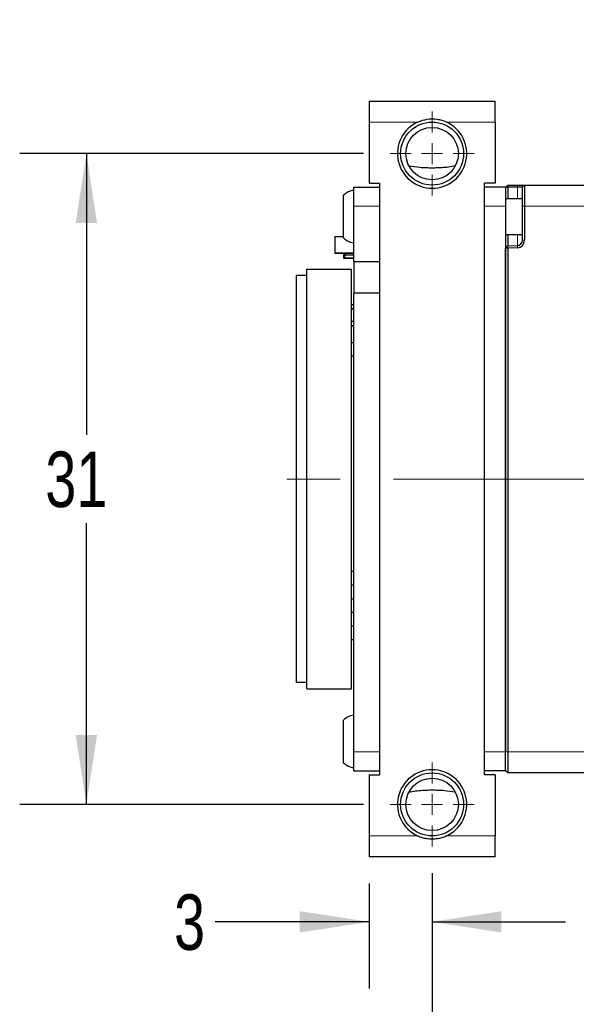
# Model space of a CAD drawing. Header units: millimetres. Extents: x 5 to 274, y 4 to 211.
# Tile 3 of 28: x 107 to 133, y 33 to 79. Entities that reach past the tile are written whole.
import ezdxf

# ---------------------------------------------------------------- set-up
doc = ezdxf.new("R2010")
doc.units = ezdxf.units.MM
doc.linetypes.add('CENTERX2', pattern=[20.32, 12.7, -2.54, 2.54, -2.54])
doc.linetypes.add('PHANTOM', pattern=[12.7, 6.35, -1.27, 1.27, -1.27, 1.27, -1.27])
doc.layers.add('DIMENSIONS', color=8, linetype='Continuous')
doc.styles.add('SLDTEXTSTYLE0', font='TXT', dxfattribs={"width": 0.75})
doc.styles.add('SLDTEXTSTYLE3', font='TXT', dxfattribs={"width": 0.675})
doc.dimstyles.new('SLDDIMSTYLE0', dxfattribs={"dimtxt": 2.645833, "dimasz": 3.302, "dimexe": 0, "dimexo": 0.0625, "dimgap": 0.661458, "dimtad": 0, "dimtih": 1, "dimtoh": 1, "dimdec": 0, "dimrnd": 1e-09, "dimzin": 12, "dimdsep": 46, "dimtxsty": 'SLDTEXTSTYLE0', "dimsah": 1, "dimcen": 0.09, "dimadec": 0, "dimazin": 3, "dimtfac": 1, "dimtdec": 0, "dimtmove": 0, "dimatfit": 0, "dimfxl": 1, "dimfrac": 2, "dimtolj": 1, "dimtzin": 12, "dimarcsym": 0})
doc.dimstyles.new('SLDDIMSTYLE1', dxfattribs={"dimtxt": 2.645833, "dimasz": 3.302, "dimexe": 0, "dimexo": 0.0625, "dimgap": 0.661458, "dimtad": 0, "dimtih": 1, "dimtoh": 1, "dimdec": 6, "dimrnd": 1e-09, "dimzin": 12, "dimdsep": 46, "dimtxsty": 'SLDTEXTSTYLE0', "dimsah": 1, "dimcen": 0, "dimadec": 0, "dimazin": 3, "dimtfac": 1, "dimtdec": 0, "dimtofl": 0, "dimtmove": 0, "dimatfit": 3, "dimfxl": 1, "dimfrac": 2, "dimtolj": 1, "dimtzin": 12, "dimarcsym": 0})
doc.dimstyles.new('SLDDIMSTYLE3', dxfattribs={"dimtxt": 2.645833, "dimasz": 3.302, "dimexe": 0, "dimexo": 0.0625, "dimgap": 0.661458, "dimtad": 0, "dimtih": 1, "dimtoh": 1, "dimdec": 0, "dimrnd": 1e-09, "dimzin": 12, "dimdsep": 46, "dimtxsty": 'SLDTEXTSTYLE0', "dimsah": 1, "dimcen": 0.09, "dimadec": 0, "dimazin": 3, "dimtfac": 1, "dimtdec": 0, "dimtofl": 0, "dimtmove": 0, "dimatfit": 3, "dimfxl": 1, "dimfrac": 2, "dimtolj": 1, "dimtzin": 12, "dimarcsym": 0})
doc.dimstyles.new('SLDDIMSTYLE7', dxfattribs={"dimtxt": 2.645833, "dimasz": 3.302, "dimexe": 0, "dimexo": 0.0625, "dimgap": 0.661458, "dimtad": 0, "dimtih": 1, "dimtoh": 1, "dimdec": 0, "dimrnd": 1e-09, "dimzin": 12, "dimdsep": 46, "dimtxsty": 'SLDTEXTSTYLE0', "dimsah": 1, "dimcen": 0.09, "dimadec": 0, "dimazin": 3, "dimtol": 1, "dimtp": 0.5, "dimtm": 0.5, "dimtfac": 1, "dimtdec": 1, "dimtmove": 0, "dimatfit": 0, "dimfxl": 1, "dimfrac": 2, "dimtolj": 1, "dimarcsym": 0})

# ---------------------------------------------------------------- blocks, each defined once
blk = doc.blocks.new('SW_SYMBOL_HOLE_DEPTH')
at = {"layer": 'DIMENSIONS', "color": 0}
for p, q in [((0, 875), (800, 875)), ((400, 875), (400, 75)), ((100, 555), (400, 75)), ((700, 555), (400, 75))]:
    blk.add_line(p, q, dxfattribs=at)
blk = doc.blocks.new('_D_1')
at = {"layer": 'DIMENSIONS'}
for p, q in [((127.002, 92.933), (138.162, 82.518)), ((138.162, 82.518), (141.171, 82.518))]:
    blk.add_line(p, q, dxfattribs=at)
blk.add_solid([(127.002, 92.933), (129.069, 90.309), (129.763, 91.052)], dxfattribs=at)
at = {"layer": 'DIMENSIONS', "xscale": 0.0033796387, "yscale": 0.0033796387, "zscale": 0.0033796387}
blk.add_blockref('SW_SYMBOL_HOLE_DEPTH', (159.907, 80.783), dxfattribs=at)
at = {"layer": 'DIMENSIONS', "attachment_point": 1}
for s, insert, char_height, style in [('4X M2 - 6H', (141.171, 83.827), 2.6458, 'SLDTEXTSTYLE3'), ('3', (164.683, 83.827), 2.646, 'SLDTEXTSTYLE0'), ('MIN', (167.613, 83.827), 2.6458, 'SLDTEXTSTYLE0')]:
    blk.add_mtext(s, dxfattribs=dict(at, insert=insert, char_height=char_height, style=style))
blk = doc.blocks.new('_D_10')
at = {"layer": 'DIMENSIONS'}
for p, q in [((123.001, 73.088), (106.631, 73.088)), ((109.806, 73.088), (109.806, 59.69)), ((109.806, 42.088), (109.806, 55.486)), ((123.001, 42.088), (106.631, 42.088))]:
    blk.add_line(p, q, dxfattribs=at)
for points in [[(109.806, 73.088), (109.298, 69.786), (110.314, 69.786)], [(109.806, 42.088), (110.314, 45.39), (109.298, 45.39)]]:
    blk.add_solid(points, dxfattribs=at)
at = {"layer": 'DIMENSIONS', "insert": (107.851, 58.897), "char_height": 2.6458, "attachment_point": 1, "style": 'SLDTEXTSTYLE0'}
blk.add_mtext('31', dxfattribs=at)
blk = doc.blocks.new('_D_12')
at = {"layer": 'DIMENSIONS'}
for p, q in [((138.271, 54.318), (138.271, 26.413)), ((126.271, 38.818), (126.271, 26.413)), ((126.271, 29.588), (119.921, 29.588)), ((138.271, 29.588), (144.621, 29.588))]:
    blk.add_line(p, q, dxfattribs=at)
for points in [[(126.271, 29.588), (122.969, 30.096), (122.969, 29.08)], [(138.271, 29.588), (141.573, 29.08), (141.573, 30.096)]]:
    blk.add_solid(points, dxfattribs=at)
at = {"layer": 'DIMENSIONS', "char_height": 2.6458, "attachment_point": 1, "style": 'SLDTEXTSTYLE0'}
for s, insert in [('±0.5', (130.816, 30.897)), ('12', (126.906, 30.897))]:
    blk.add_mtext(s, dxfattribs=dict(at, insert=insert))
blk = doc.blocks.new('_D_13')
at = {"layer": 'DIMENSIONS'}
for p, q in [((126.271, 38.818), (126.271, 33.318)), ((123.271, 38.318), (123.271, 33.318)), ((123.271, 36.493), (115.937, 36.493)), ((126.271, 36.493), (132.621, 36.493))]:
    blk.add_line(p, q, dxfattribs=at)
for points in [[(123.271, 36.493), (119.969, 37.001), (119.969, 35.985)], [(126.271, 36.493), (129.573, 35.985), (129.573, 37.001)]]:
    blk.add_solid(points, dxfattribs=at)
at = {"layer": 'DIMENSIONS', "insert": (113.982, 37.802), "char_height": 2.646, "attachment_point": 1, "style": 'SLDTEXTSTYLE0'}
blk.add_mtext('3', dxfattribs=at)
blk = doc.blocks.new('SW_CENTERMARKSYMBOL_4')
at = {"color": 0, "linetype": 'Continuous', "lineweight": 18}
for p, q in [((0, 1), (0, 2)), ((0, 0), (0, 0.5)), ((-1, 0), (-2, 0)), ((0, 0), (-0.5, 0)), ((0, 0), (0, -0.5)), ((0, 0), (0.5, 0)), ((1, 0), (2, 0)), ((0, -1), (0, -2))]:
    blk.add_line(p, q, dxfattribs=at)
blk = doc.blocks.new('SW_CENTERMARKSYMBOL_5')
at = {"color": 0, "linetype": 'Continuous', "lineweight": 18}
for p, q in [((0, 1), (0, 2)), ((0, 0), (0, 0.5)), ((-1, 0), (-2, 0)), ((0, 0), (-0.5, 0)), ((0, 0), (0, -0.5)), ((0, 0), (0.5, 0)), ((1, 0), (2, 0)), ((0, -1), (0, -2))]:
    blk.add_line(p, q, dxfattribs=at)

msp = doc.modelspace()

# ---------------------------------------------------------------- linework, layer by layer
at = {"color": 7, "linetype": 'Continuous', "lineweight": 25}
for p, q in [((123.2709541, 75.5880204), (129.2709541, 75.5880204)), ((123.2709541, 75.5880204), (123.2709541, 74.5880204)), ((129.2709541, 74.5880204), (129.2709541, 75.5880204)), ((123.2709541, 74.5880204), (123.2709541, 71.6880204)), ((129.2709541, 74.5880204), (129.2709541, 71.6880204)), ((122.5409541, 71.4880204), (123.7709541, 71.4880204)), ((122.5409541, 70.5880204), (122.5409541, 71.4880204)), ((123.2709541, 71.6880204), (123.7709541, 71.6880204)), ((123.7709541, 71.6880204), (123.7709541, 43.4880204)), ((129.2709541, 71.6880204), (128.7709541, 71.6880204)), ((128.7709541, 43.4880204), (128.7709541, 71.6880204)), ((129.7709541, 71.4880204), (128.7709541, 71.4880204)), ((129.7709541, 71.4880204), (129.8709541, 71.5880204)), ((129.8708932, 71.4880204), (129.7709541, 71.4880204)), ((129.7709541, 71.4880204), (129.7709541, 70.5880204)), ((129.8708932, 71.4880204), (129.8709541, 71.5880204)), ((129.8708932, 71.4880204), (129.8708932, 70.9380204)), ((130.329679, 71.4880204), (129.8708932, 71.4880204)), ((129.8709541, 71.5880204), (130.3331689, 71.5880204)), ((130.5709541, 71.4880204), (130.329679, 71.4880204)), ((130.3331689, 71.5880204), (130.6709541, 71.5880204)), ((130.6709541, 71.5880204), (130.5709541, 71.4880204)), ((130.5709541, 70.5880204), (130.5709541, 71.4880204)), ((130.6709541, 71.5880204), (130.6709541, 70.5880204)), ((130.6709541, 71.5880204), (134.6709541, 71.5880204)), ((122.0409541, 71.0880204), (122.0409541, 69.0880204)), ((130.5709541, 70.9380204), (129.7709541, 70.9380204)), ((122.5409541, 67.9380204), (122.5409541, 70.5880204)), ((129.7709541, 70.5880204), (129.7709541, 44.5880204)), ((130.5709541, 68.9573792), (130.5709541, 70.5880204)), ((130.6709541, 70.5880204), (130.6709541, 68.9573792)), ((121.6414499, 69.1376542), (122.0409541, 69.1376542)), ((121.6414499, 69.1376542), (121.6414499, 68.3387124)), ((129.7709541, 69.2380204), (130.5709541, 69.2380204)), ((129.8708932, 69.2380204), (129.8708932, 68.6915104)), ((129.8708932, 68.6915104), (129.7709541, 68.5843388)), ((129.8709541, 68.5914515), (129.7709541, 68.5843388)), ((129.7709541, 44.5880204), (129.7709541, 68.5843388)), ((129.8708932, 68.6915104), (130.329679, 68.7075315)), ((129.8709541, 68.5914515), (129.8708932, 68.6915104)), ((130.3331689, 68.6075924), (129.8709541, 68.5914515)), ((129.8709541, 68.5914515), (129.8709541, 44.5880204)), ((121.6414499, 68.3387124), (122.5409541, 68.3387124)), ((122.5409541, 68.3387124), (121.6414499, 68.3387124)), ((121.6414499, 68.3387124), (121.6414499, 68.3387124)), ((122.0514512, 68.3387124), (122.0514512, 68.1231374)), ((122.0614512, 68.1231374), (122.0514512, 68.1231374)), ((122.0614512, 68.1231374), (122.0614512, 68.1131374)), ((122.0614512, 68.1131374), (122.5409541, 68.1131374)), ((122.1114515, 68.1180213), (122.1114515, 68.3387124)), ((122.1114515, 68.1180213), (122.5409541, 68.1180213)), ((122.1114515, 68.1180212), (122.1114515, 68.1180213)), ((122.1114515, 68.1180212), (122.5409541, 68.1180212)), ((122.1414514, 68.3387124), (122.1414514, 68.2735288)), ((122.1414514, 68.2735288), (122.5409541, 68.2735288)), ((120.3059541, 67.5880204), (122.4259541, 67.5880204)), ((120.3059541, 47.5880204), (120.3059541, 67.5880204)), ((122.4259541, 47.5880204), (122.4259541, 67.5880204)), ((123.7709541, 67.9380204), (122.5409541, 67.9380204)), ((122.5409541, 67.9380204), (122.5409541, 66.4380204)), ((120.3059541, 67.2880204), (119.8059541, 67.2880204)), ((119.8059541, 47.8880204), (119.8059541, 67.2880204)), ((123.7709541, 66.4380204), (122.5409541, 66.4380204)), ((122.5409541, 44.5880204), (122.5409541, 66.4380204)), ((122.5409541, 65.8879481), (122.4259541, 65.8879481)), ((122.4259541, 65.6879481), (122.5409541, 65.6879481)), ((122.5409541, 65.687948), (122.4259541, 65.687948)), ((122.5409541, 65.0879481), (122.4259541, 65.0879481)), ((122.4259541, 64.8879481), (122.5409541, 64.8879481)), ((122.5409541, 64.887948), (122.4259541, 64.887948)), ((122.5409541, 64.077517), (122.4259541, 64.077517)), ((122.4259541, 63.4485317), (122.5409541, 63.4485317)), ((122.5409541, 53.1777977), (122.4259541, 53.1777977)), ((122.4259541, 52.5488125), (122.5409541, 52.5488125)), ((122.4259541, 51.8777947), (122.5409541, 51.8777947)), ((122.4259541, 51.2488094), (122.5409541, 51.2488094)), ((122.5409541, 50.5777916), (122.4259541, 50.5777916)), ((122.4259541, 49.9488063), (122.5409541, 49.9488063)), ((120.3059541, 47.8880204), (119.8059541, 47.8880204)), ((120.3059541, 47.5880204), (122.4259541, 47.5880204)), ((122.0409541, 46.0880204), (122.0409541, 44.7103266)), ((122.0409541, 44.7103266), (122.0409541, 44.0880204)), ((122.5409541, 43.6880204), (122.5409541, 44.5880204)), ((129.7709541, 43.6880204), (129.7709541, 44.5880204)), ((129.8709541, 44.5880204), (129.8709541, 43.5880204)), ((122.5409541, 43.6880204), (123.7709541, 43.6880204)), ((129.7709541, 43.6880204), (128.7709541, 43.6880204)), ((129.8709541, 43.5880204), (129.7709541, 43.6880204)), ((123.2709541, 43.4880204), (123.2709541, 40.5880204)), ((123.2709541, 43.4880204), (123.7709541, 43.4880204)), ((129.2709541, 43.4880204), (128.7709541, 43.4880204)), ((129.2709541, 43.4880204), (129.2709541, 40.5880204)), ((134.6709541, 43.5880204), (129.8709541, 43.5880204)), ((123.2709541, 40.5880204), (123.2709541, 39.5880204)), ((129.2709541, 39.5880204), (129.2709541, 40.5880204)), ((129.2709541, 39.5880204), (123.2709541, 39.5880204))]:
    msp.add_line(p, q, dxfattribs=at)
at = {"color": 8, "linetype": 'PHANTOM', "lineweight": 18}
for p, q in [((125.5835677, 74.5880204), (123.2709541, 74.5880204)), ((129.2709541, 74.5880204), (126.9583404, 74.5880204)), ((130.329679, 71.4880204), (130.3331689, 71.5880204)), ((130.329679, 70.9380204), (130.329679, 71.4880204)), ((122.5409541, 70.5880204), (123.7709541, 70.5880204)), ((129.7709541, 70.5880204), (128.7709541, 70.5880204)), ((130.6709541, 70.5880204), (130.5709541, 70.5880204)), ((134.6709541, 70.5880204), (130.6709541, 70.5880204)), ((130.329679, 68.7075315), (130.329679, 69.2380204)), ((130.6709541, 68.9573792), (130.5709541, 68.9573792)), ((130.3331689, 68.6075924), (130.329679, 68.7075315)), ((122.0614512, 68.1231374), (122.0614512, 68.3387124)), ((122.1114515, 68.1231374), (122.0614512, 68.1231374)), ((122.5409541, 65.8779481), (122.4259541, 65.8779481)), ((122.4259541, 64.8979481), (122.5409541, 64.8979481)), ((122.5409541, 44.5880204), (123.7709541, 44.5880204)), ((129.7709541, 44.5880204), (128.7709541, 44.5880204)), ((129.8709541, 44.5880204), (129.7709541, 44.5880204)), ((129.8709541, 44.5880204), (134.6709541, 44.5880204)), ((123.2709541, 40.5880204), (125.5835677, 40.5880204)), ((126.9583404, 40.5880204), (129.2709541, 40.5880204))]:
    msp.add_line(p, q, dxfattribs=at)
at = {"color": 7, "linetype": 'CENTERX2', "lineweight": 18}
msp.add_line((157.4595639, 57.5880204), (117.2515728, 57.5880204), dxfattribs=at)
at = {"color": 7, "linetype": 'Continuous', "lineweight": 25}
for centre, radius in [((126.2709541, 73.0880204), 1.5), ((126.2709541, 73.0880204), 1.25), ((126.2709541, 42.0880204), 1.5), ((126.2709541, 42.0880204), 1.25)]:
    msp.add_circle(centre, radius, dxfattribs=at)
for centre, radius, start, end in [((126.2709541, 73.0880204), 1.65, 114.61997733, 65.38002267), ((122.6022016, 70.5905254), 0.75, 94.68417983, 138.44592252), ((122.6022016, 69.5855154), 0.75, 221.55407748, 265.31582017), ((130.3209541, 68.9573792), 0.25, 272, 0), ((130.3209541, 68.9573792), 0.35, 272, 0), ((122.0614512, 68.1231374), 0.01, 180, 270), ((122.0614512, 68.1231374), 0.01, 180, 270), ((122.6022016, 45.5905254), 0.75, 94.68417983, 138.44592252), ((122.6022016, 44.5855154), 0.75, 221.55407748, 265.31582017), ((126.2709541, 42.0880204), 1.65, 294.61997733, 245.38002267)]:
    msp.add_arc(centre, radius, start, end, dxfattribs=at)
for points, knots in [([(126.9583404, 74.5880204), (126.8882566, 74.6159774), (126.7464665, 74.6725386), (126.4299604, 74.7326214), (126.0270355, 74.7411105), (125.7248937, 74.6368077), (125.5835677, 74.5880204)], [0, 0, 0, 0, 0.1601237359, 0.3239543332, 0.6837814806, 1, 1, 1, 1]), ([(127.3724854, 72.4971492), (127.2675404, 72.4780271), (127.0577475, 72.4398007), (126.7557174, 72.4135337), (126.46933, 72.4016105), (126.2017853, 72.3997486), (125.9376846, 72.4061574), (125.5887401, 72.4261907), (125.3388032, 72.468486), (125.1694228, 72.4971492)], [0, 0, 0, 0, 0.1503029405, 0.3004667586, 0.4151542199, 0.529489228, 0.6439083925, 0.7586792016, 1, 1, 1, 1]), ([(125.1694228, 42.6788916), (125.2743678, 42.6980137), (125.4841607, 42.7362401), (125.7861907, 42.7625072), (126.0725782, 42.7744304), (126.3401228, 42.7762922), (126.6042235, 42.7698834), (126.9531681, 42.7498501), (127.2031049, 42.7075548), (127.3724854, 42.6788916)], [0, 0, 0, 0, 0.1503029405, 0.3004667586, 0.4151542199, 0.529489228, 0.6439083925, 0.7586792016, 1, 1, 1, 1]), ([(125.5835677, 40.5880204), (125.6536215, 40.5600999), (125.7953508, 40.5036126), (126.0284521, 40.4588727), (126.2750257, 40.4418836), (126.5183587, 40.459609), (126.7496213, 40.5047955), (126.888315, 40.5600984), (126.9583404, 40.5880204)], [0, 0, 0, 0, 0.1598563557, 0.3234133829, 0.501720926, 0.683498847, 0.8402010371, 1, 1, 1, 1])]:
    msp.add_open_spline(points, degree=3, knots=knots, dxfattribs=at)

# ---------------------------------------------------------------- block references
at = {"color": 7, "linetype": 'Continuous', "lineweight": 0}
for name, p in [('SW_CENTERMARKSYMBOL_4', (126.2709541, 73.0880204)), ('SW_CENTERMARKSYMBOL_5', (126.2709541, 42.0880204))]:
    msp.add_blockref(name, p, dxfattribs=at)

# ---------------------------------------------------------------- dimensions: what is measured, and where the dimension line sits
at = {"layer": 'DIMENSIONS'}
dim = msp.add_diameter_dim_2p(p1=(125.5398685, 94.2980455), p2=(127.0020396, 92.933474), text='4X M2 - 6H {\\fGDT;x} 3\\P', dimstyle='SLDDIMSTYLE1', override={"dimpost": '<>'}, dxfattribs=at)
dim.commit()
dim.dimension.update_dxf_attribs({"geometry": '_D_1', "text_midpoint": (157.7104651, 82.5180768), "dimtype": 163})
dim = msp.add_linear_dim(base=(109.8059541, 42.0880204), p1=(124.2709541, 73.0880204), p2=(124.2709541, 42.0880204), angle=90, dimstyle='SLDDIMSTYLE3', dxfattribs=at)
dim.commit()
dim.dimension.update_dxf_attribs({"geometry": '_D_10', "text_midpoint": (109.8059541, 57.5880204), "dimtype": 160})
for base, p1, p2, dimstyle, picture, middle in [((138.2709541, 29.5880204), (126.2709541, 40.0880204), (138.2709541, 55.5880204), 'SLDDIMSTYLE7', '_D_12', (132.2709541, 29.5880204)), ((126.2709541, 36.4933025), (123.2709541, 39.5880204), (126.2709541, 40.0880204), 'SLDDIMSTYLE0', '_D_13', (114.9596009, 36.4933025))]:
    dim = msp.add_linear_dim(base=base, p1=p1, p2=p2, dimstyle=dimstyle, dxfattribs=at)
    dim.commit()
    dim.dimension.update_dxf_attribs({"geometry": picture, "text_midpoint": middle, "dimtype": 160})

doc.saveas('drawing.dxf')
